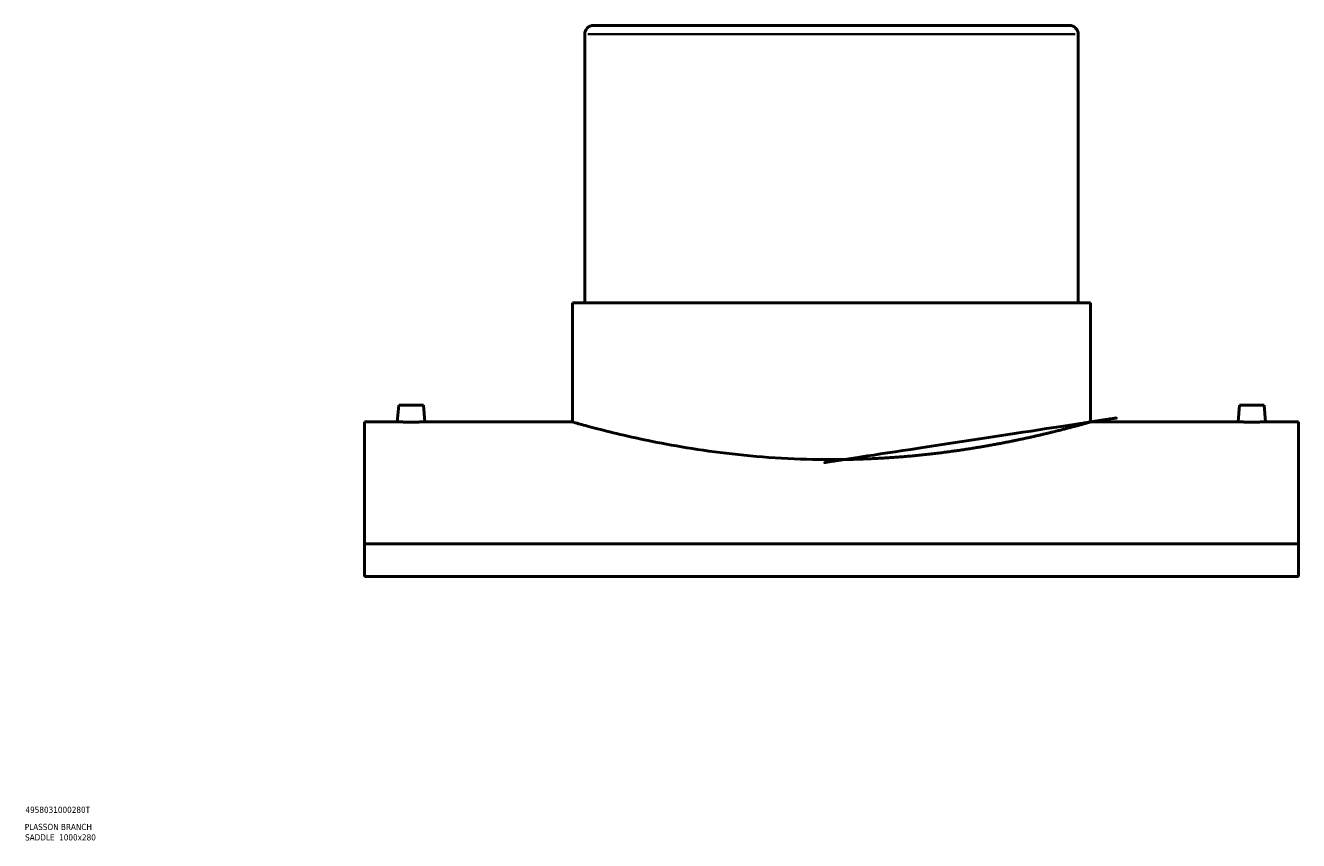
# Model space of a CAD drawing. Header units: millimetres. Extents: x -409 to 1793, y -460 to 2507.
# Tile 3 of 7: x 855 to 1577, y 76 to 539. Entities that reach past the tile are written whole.
import ezdxf

# ---------------------------------------------------------------- set-up
doc = ezdxf.new("R2010")
doc.units = ezdxf.units.MM
for name, color, linetype, lineweight in [('Title (ISO)', 7, 'Continuous', 50), ('Visible (ANSI)', 7, 'Continuous', 50), ('Visible Narrow (ANSI)', 7, 'Continuous', 35)]:
    doc.layers.add(name, color=color, linetype=linetype, lineweight=lineweight)
doc.styles.add('Note Text (ISO)', font='tahoma.ttf')

# ---------------------------------------------------------------- blocks, each defined once
blk = doc.blocks.new('Title Blocks ISO')
at = {"layer": 'Title (ISO)', "style": 'Note Text (ISO)'}
for tag, p in [('PART_NUMBER_001', (34.12899515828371, 72.10707351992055)), ('DESCRIPTION_001', (33.73546995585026, 62.37694708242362)), ('DESCRIPTION_002', (33.90941219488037, 56.46369446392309))]:
    blk.add_attdef(tag, p, '', height=3.499999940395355, dxfattribs=at)

msp = doc.modelspace()

# ---------------------------------------------------------------- linework, layer by layer
at = {"layer": 'Visible (ANSI)'}
for p, q in [((1177.463746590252, 538.9630454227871), (1447.463746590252, 538.9630454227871)), ((1172.463746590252, 533.9630454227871), (1172.463746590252, 381.4630454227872)), ((1452.463746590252, 533.9630454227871), (1452.463746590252, 381.4630454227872)), ((1165.463746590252, 381.4630454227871), (1459.463746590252, 381.4630454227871)), ((1165.463746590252, 381.4630454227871), (1165.463746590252, 313.963045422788)), ((1459.463746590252, 381.4630454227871), (1459.463746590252, 313.963045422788)), ((1066.963746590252, 323.5630454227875), (1066.123855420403, 313.963045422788)), ((1066.963746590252, 323.5630454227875), (1080.963746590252, 323.5630454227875)), ((1080.963746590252, 323.5630454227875), (1081.803637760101, 313.963045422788)), ((1543.963746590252, 323.5630454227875), (1543.123855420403, 313.963045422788)), ((1557.963746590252, 323.5630454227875), (1543.963746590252, 323.5630454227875)), ((1557.963746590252, 323.5630454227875), (1558.803637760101, 313.963045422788)), ((1047.463746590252, 313.9630454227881), (1047.463746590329, 244.8321537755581)), ((1066.123855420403, 313.963045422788), (1047.463746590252, 313.963045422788)), ((1165.463746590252, 313.963045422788), (1081.803637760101, 313.963045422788)), ((1543.123855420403, 313.963045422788), (1459.463746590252, 313.963045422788)), ((1577.463746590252, 313.963045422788), (1558.803637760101, 313.963045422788)), ((1577.463746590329, 244.8321537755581), (1577.463746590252, 313.9630454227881)), ((1577.463746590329, 244.8321537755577), (1047.463746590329, 244.8321537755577)), ((1047.463746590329, 226.2573367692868), (1047.463746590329, 244.8321537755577)), ((1577.463746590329, 244.8321537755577), (1577.463746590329, 226.2573367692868)), ((1047.463746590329, 226.2573367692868), (1577.463746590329, 226.2573367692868))]:
    msp.add_line(p, q, dxfattribs=at)
for centre, start, end in [((1177.463746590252, 533.9630454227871), 90, 180), ((1447.463746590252, 533.9630454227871), 0, 90)]:
    msp.add_arc(centre, 5, start, end, dxfattribs=at)
for points, knots in [([(1459.463746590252, 313.963045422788), (1459.46374658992, 313.9630454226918), (1458.570138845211, 313.7060486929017), (1454.824579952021, 312.6574930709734), (1451.97360112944, 311.8665986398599), (1444.456420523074, 309.8770310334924), (1439.784248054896, 308.6783720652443), (1429.0086733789, 306.0992030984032), (1422.904496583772, 304.7211192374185), (1409.91082999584, 302.0488523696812), (1402.568765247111, 300.6593903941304), (1386.566797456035, 298.0390026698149), (1377.907024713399, 296.8107581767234), (1359.814908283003, 294.7611460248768), (1350.367170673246, 293.9402694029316), (1331.334550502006, 292.8497439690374), (1321.749415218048, 292.581079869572), (1312.463746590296, 292.5810798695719)], [66.84878696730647, 66.84878696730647, 66.84878696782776, 66.84878696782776, 69.63381862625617, 69.63381862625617, 72.41885028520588, 72.41885028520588, 75.20388194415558, 75.20388194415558, 77.98891360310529, 77.98891360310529, 80.77461419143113, 80.77461419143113, 83.56031477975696, 83.56031477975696, 86.34601536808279, 86.34601536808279, 89.13171595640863, 89.13171595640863, 89.13171595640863, 89.13171595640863]), ([(1073.963746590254, 313.9034046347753), (1072.978933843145, 313.9034046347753), (1071.928565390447, 313.906518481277), (1069.996580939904, 313.9177714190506), (1069.114962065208, 313.9257488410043), (1067.723117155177, 313.940725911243), (1067.120059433, 313.9486970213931), (1066.320430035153, 313.9599371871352), (1066.123855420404, 313.963045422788), (1066.123855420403, 313.963045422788)], [0, 0, 0, 0, 0.2954438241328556, 0.2954438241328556, 0.5908876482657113, 0.5908876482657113, 0.8862866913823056, 0.8862866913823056, 1.1816857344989, 1.1816857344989, 1.181685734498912, 1.181685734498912]), ([(1081.803637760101, 313.963045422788), (1081.803637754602, 313.963045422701), (1081.60706313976, 313.9599371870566), (1080.807433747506, 313.9486970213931), (1080.20437602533, 313.940725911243), (1078.8125311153, 313.9257488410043), (1077.930912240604, 313.9177714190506), (1075.998927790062, 313.906518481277), (1074.948559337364, 313.9034046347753), (1073.963746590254, 313.9034046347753)], [3.545057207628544, 3.545057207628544, 3.545057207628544, 3.545057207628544, 3.840456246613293, 3.840456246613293, 4.135855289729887, 4.135855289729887, 4.431299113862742, 4.431299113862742, 4.726742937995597, 4.726742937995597, 4.726742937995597, 4.726742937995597]), ([(1312.463746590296, 292.5810798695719), (1303.178077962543, 292.5810798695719), (1293.592942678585, 292.8497439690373), (1274.560322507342, 293.9402694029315), (1265.112584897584, 294.7611460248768), (1247.020468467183, 296.8107581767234), (1238.360695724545, 298.0390026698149), (1222.358727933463, 300.6593903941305), (1215.01666318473, 302.0488523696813), (1202.02299659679, 304.7211192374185), (1195.918819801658, 306.0992030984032), (1185.143245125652, 308.6783720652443), (1180.471072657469, 309.8770310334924), (1172.953892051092, 311.86659863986), (1170.102913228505, 312.6574930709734), (1166.357354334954, 313.7060486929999), (1165.463746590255, 313.963045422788), (1165.463746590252, 313.963045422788)], [0, 0, 0, 0, 2.785700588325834, 2.785700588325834, 5.571401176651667, 5.571401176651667, 8.3571017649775, 8.3571017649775, 11.14280235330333, 11.14280235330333, 13.92783401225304, 13.92783401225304, 16.71286567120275, 16.71286567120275, 19.49789733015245, 19.49789733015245, 22.28292898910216, 22.28292898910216, 22.28292898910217, 22.28292898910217]), ([(1550.963746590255, 313.9034046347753), (1549.978933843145, 313.9034046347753), (1548.928565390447, 313.906518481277), (1546.996580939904, 313.9177714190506), (1546.114962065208, 313.9257488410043), (1544.723117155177, 313.940725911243), (1544.120059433, 313.9486970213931), (1543.320430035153, 313.9599371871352), (1543.123855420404, 313.963045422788), (1543.123855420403, 313.963045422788)], [2.3633714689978, 2.3633714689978, 2.3633714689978, 2.3633714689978, 2.658815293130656, 2.658815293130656, 2.954259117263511, 2.954259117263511, 3.249658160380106, 3.249658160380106, 3.5450572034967, 3.5450572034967, 3.545057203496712, 3.545057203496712]), ([(1558.803637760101, 313.9630454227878), (1558.803637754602, 313.963045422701), (1558.60706313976, 313.9599371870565), (1557.807433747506, 313.9486970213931), (1557.20437602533, 313.940725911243), (1555.8125311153, 313.9257488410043), (1554.930912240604, 313.9177714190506), (1552.998927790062, 313.906518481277), (1551.948559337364, 313.9034046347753), (1550.963746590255, 313.9034046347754)], [5.908428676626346, 5.908428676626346, 5.908428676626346, 5.908428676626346, 6.203827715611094, 6.203827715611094, 6.499226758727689, 6.499226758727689, 6.794670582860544, 6.794670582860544, 7.0901144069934, 7.0901144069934, 7.0901144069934, 7.0901144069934])]:
    msp.add_open_spline(points, degree=3, knots=knots, dxfattribs=at)
at = {"layer": 'Visible Narrow (ANSI)'}
msp.add_line((1450.740114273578, 533.9630454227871), (1174.187378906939, 533.9630454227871), dxfattribs=at)

# ---------------------------------------------------------------- block references
msp.add_blockref('Title Blocks ISO', (821, 20)).add_auto_attribs({'PART_NUMBER_001': '4958031000280T', 'DESCRIPTION_001': 'PLASSON BRANCH', 'DESCRIPTION_002': 'SADDLE  1000x280'})

doc.saveas('drawing.dxf')
